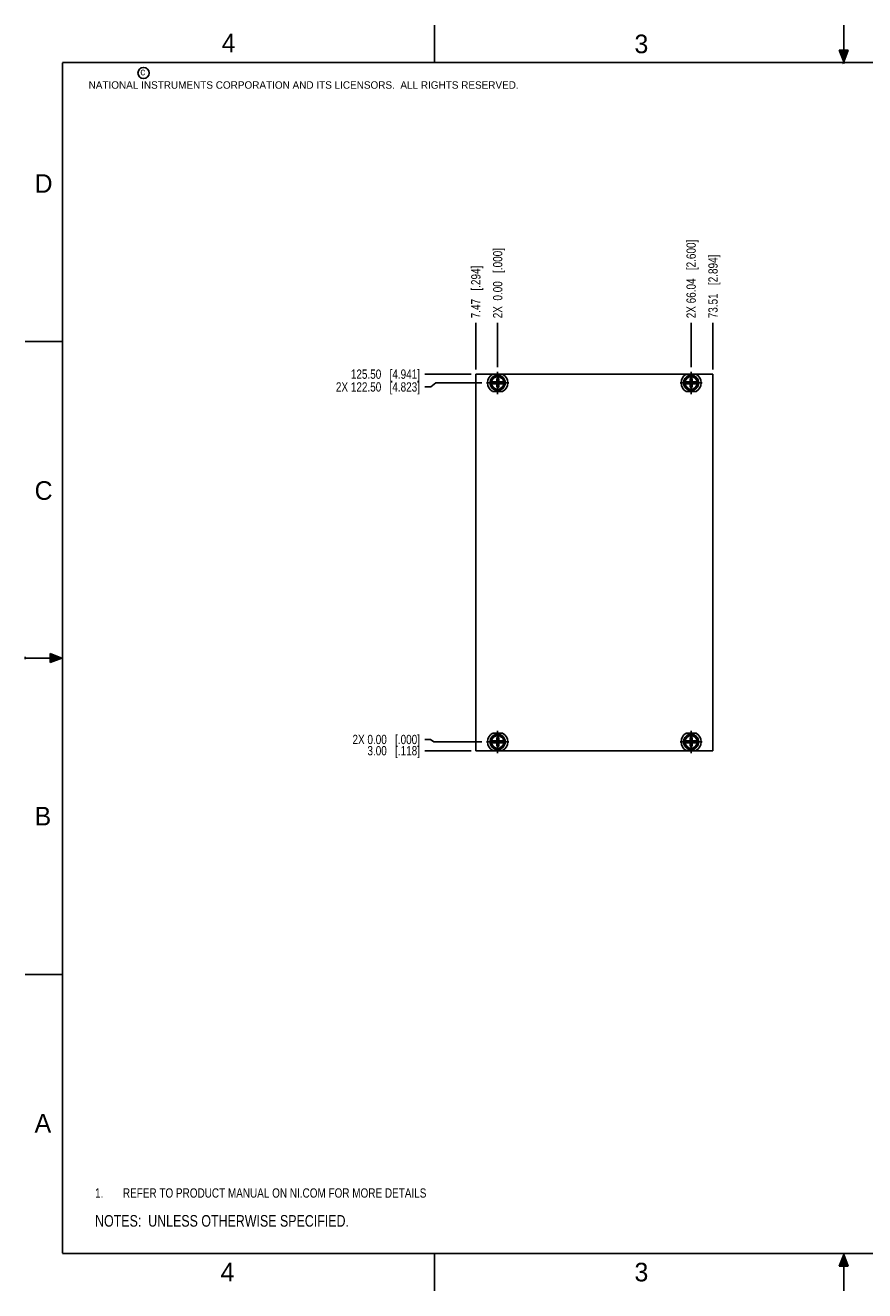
# Model space of a CAD drawing. Header units: inches. Extents: x 0 to 22, y 0 to 17.
# Tile 1 of 8: x 0 to 11.3, y 0 to 17. Entities that reach past the tile are written whole.
import ezdxf

# ---------------------------------------------------------------- set-up
doc = ezdxf.new("R2010")
doc.units = ezdxf.units.IN
doc.header["$LTSCALE"] = 1.21
doc.header["$MEASUREMENT"] = 0
doc.linetypes.add('CENTER', pattern=[0.6, 0.375, -0.075, 0.075, -0.075])
doc.layers.get('0').update_dxf_attribs({"linetype": 'CONTINUOUS'})
for name, color, linetype in [('DEFAULT_1', 7, 'CENTER'), ('DETAIL', 7, 'CONTINUOUS'), ('DIMENSIONS', 7, 'CONTINUOUS')]:
    doc.layers.add(name, color=color, linetype=linetype)
doc.styles.get("Standard").update_dxf_attribs({"font": 'txt', "width": 0.8})
doc.styles.add('TEXTSTYLE_2', font='txt')
doc.dimstyles.new('DIMSTYLE_1', dxfattribs={"dimtxt": 0.125, "dimasz": 0.18, "dimexe": 0.125, "dimexo": 0.0625, "dimgap": 0.03125, "dimtad": 0, "dimtih": 1, "dimtoh": 1, "dimzin": 0, "dimdsep": 46, "dimtxsty": 'STANDARD', "dimblk": '_FILLED', "dimblk1": '_FILLED', "dimblk2": '_FILLED', "dimcen": 0.09, "dimazin": 0, "dimtp": 0.01, "dimtm": 0.01, "dimtfac": 1, "dimtofl": 0, "dimtmove": 0, "dimatfit": 3, "dimldrblk": '_FILLED', "dimfxl": 1, "dimtolj": 1, "dimtzin": 0, "dimarcsym": 0})

# ---------------------------------------------------------------- blocks, each defined once
blk = doc.blocks.new('CUSTOM_NOTE_BL0', base_point=(3.625, 1.312))
at = {"color": 2, "linetype": 'CONTINUOUS', "width": 0.8}
for s, p in [('1.', (0.938, 1.25)), ('REFER TO PRODUCT MANUAL ON NI.COM FOR MORE DETAILS', (1.312, 1.25))]:
    blk.add_text(s, height=0.125, dxfattribs=at).set_placement(p)
blk = doc.blocks.new('*D0')
at = {"layer": 'DIMENSIONS', "color": 2, "linetype": 'CONTINUOUS'}
blk.add_line((5.993, 7.255), (5.368, 7.255), dxfattribs=at)
at = {"layer": 'DIMENSIONS', "color": 2, "linetype": 'CONTINUOUS', "insert": (5.305, 7.317), "char_height": 0.125, "width": 1.125, "attachment_point": 3, "line_spacing_factor": 0.9}
blk.add_mtext('3.00{\\ftxt.shx;\\W1.000000;\\H0.125000; }[.118]', dxfattribs=at)
blk = doc.blocks.new('_FILLED')
at = {"color": 0, "linetype": 'BYBLOCK'}
blk.add_solid([(0, 0), (-1, 0.174), (-1, -0.174)], dxfattribs=at)
blk = doc.blocks.new('*D1')
at = {"layer": 'DIMENSIONS', "color": 2, "linetype": 'CONTINUOUS'}
for p, q in [((5.448, 7.406), (5.368, 7.406)), ((5.492, 7.373), (5.448, 7.406)), ((6.137, 7.373), (5.492, 7.373))]:
    blk.add_line(p, q, dxfattribs=at)
at = {"layer": 'DIMENSIONS', "color": 2, "linetype": 'CONTINUOUS', "insert": (5.305, 7.468), "char_height": 0.125, "width": 1.425, "attachment_point": 3, "line_spacing_factor": 0.9}
blk.add_mtext('2X 0.00{\\ftxt.shx;\\W1.000000;\\H0.125000; }[.000]', dxfattribs=at)
blk = doc.blocks.new('*D2')
at = {"layer": 'DIMENSIONS', "color": 2, "linetype": 'CONTINUOUS'}
for p, q in [((5.451, 12.141), (5.368, 12.141)), ((5.52, 12.196), (5.451, 12.141)), ((6.137, 12.196), (5.52, 12.196))]:
    blk.add_line(p, q, dxfattribs=at)
at = {"layer": 'DIMENSIONS', "color": 2, "linetype": 'CONTINUOUS', "insert": (5.305, 12.204), "char_height": 0.125, "width": 1.725, "attachment_point": 3, "line_spacing_factor": 0.9}
blk.add_mtext('2X 122.50{\\ftxt.shx;\\W1.000000;\\H0.125000; }[4.823]', dxfattribs=at)
blk = doc.blocks.new('*D3')
at = {"layer": 'DIMENSIONS', "color": 2, "linetype": 'CONTINUOUS'}
blk.add_line((5.993, 12.314), (5.368, 12.314), dxfattribs=at)
at = {"layer": 'DIMENSIONS', "color": 2, "linetype": 'CONTINUOUS', "insert": (5.305, 12.376), "char_height": 0.125, "width": 1.425, "attachment_point": 3, "line_spacing_factor": 0.9}
blk.add_mtext('125.50{\\ftxt.shx;\\W1.000000;\\H0.125000; }[4.941]', dxfattribs=at)
blk = doc.blocks.new('*D4')
at = {"layer": 'DIMENSIONS', "color": 2, "linetype": 'CONTINUOUS'}
blk.add_line((6.055, 12.376), (6.055, 13.001), dxfattribs=at)
at = {"layer": 'DIMENSIONS', "color": 2, "linetype": 'CONTINUOUS', "insert": (5.993, 13.064), "char_height": 0.125, "width": 1.125, "attachment_point": 1, "rotation": 90, "line_spacing_factor": 0.9}
blk.add_mtext('7.47{\\ftxt.shx;\\W1.000000;\\H0.125000; }[.294]', dxfattribs=at)
blk = doc.blocks.new('*D5')
at = {"layer": 'DIMENSIONS', "color": 2, "linetype": 'CONTINUOUS'}
blk.add_line((6.349, 12.408), (6.349, 13.001), dxfattribs=at)
at = {"layer": 'DIMENSIONS', "color": 2, "linetype": 'CONTINUOUS', "insert": (6.287, 13.064), "char_height": 0.125, "width": 1.525, "attachment_point": 1, "rotation": 90, "line_spacing_factor": 0.9}
blk.add_mtext('2X  0.00{\\ftxt.shx;\\W1.000000;\\H0.125000; }[.000]', dxfattribs=at)
blk = doc.blocks.new('*D6')
at = {"layer": 'DIMENSIONS', "color": 2, "linetype": 'CONTINUOUS'}
blk.add_line((8.949, 12.408), (8.949, 13.001), dxfattribs=at)
at = {"layer": 'DIMENSIONS', "color": 2, "linetype": 'CONTINUOUS', "insert": (8.887, 13.064), "char_height": 0.125, "width": 1.625, "attachment_point": 1, "rotation": 90, "line_spacing_factor": 0.9}
blk.add_mtext('2X 66.04{\\ftxt.shx;\\W1.000000;\\H0.125000; }[2.600]', dxfattribs=at)
blk = doc.blocks.new('*D7')
at = {"layer": 'DIMENSIONS', "color": 2, "linetype": 'CONTINUOUS'}
blk.add_line((9.243, 12.376), (9.243, 13.001), dxfattribs=at)
at = {"layer": 'DIMENSIONS', "color": 2, "linetype": 'CONTINUOUS', "insert": (9.181, 13.064), "char_height": 0.125, "width": 1.325, "attachment_point": 1, "rotation": 90, "line_spacing_factor": 0.9}
blk.add_mtext('73.51{\\ftxt.shx;\\W1.000000;\\H0.125000; }[2.894]', dxfattribs=at)
blk = doc.blocks.new('NOTES_HEADER_BL2', base_point=(3.1215, 0.9375))
at = {"layer": 'DETAIL', "color": 2, "linetype": 'CONTINUOUS', "width": 0.8}
blk.add_text('NOTES:  UNLESS OTHERWISE SPECIFIED.', height=0.156, dxfattribs=at).set_placement((0.9375, 0.8595))

msp = doc.modelspace()

# ---------------------------------------------------------------- hatches: boundary and pattern name
at = {"linetype": 'CONTINUOUS'}
for points in [[(11, 16.51), (10.938, 16.666), (11.062, 16.666)], [(0.334, 8.562), (0.49, 8.5), (0.334, 8.438)], [(10.938, 0.329), (11, 0.485), (11.062, 0.329)]]:
    msp.add_hatch(color=2, dxfattribs=at).paths.add_polyline_path(points)

# ---------------------------------------------------------------- linework, layer by layer
at = {"color": 2, "linetype": 'CONTINUOUS'}
for p, q in [((5.5, 16.5), (5.5, 17)), ((11, 16.485), (11, 17)), ((11, 16.51), (10.938, 16.666)), ((10.938, 16.666), (11.062, 16.666)), ((11.062, 16.666), (11, 16.51)), ((11.015, 16.515), (10.985, 16.485)), ((10.985, 16.485), (11, 16.515)), ((11, 16.485), (11.015, 16.515)), ((0, 12.75), (0.5, 12.75)), ((0, 8.515), (0, 8.485)), ((0.334, 8.438), (0.334, 8.562)), ((0.334, 8.562), (0.49, 8.5)), ((0.49, 8.5), (0, 8.5)), ((0.49, 8.5), (0.334, 8.438)), ((0, 4.25), (0.5, 4.25)), ((5.5, 0), (5.5, 0.5)), ((10.938, 0.329), (11, 0.485)), ((11, 0.485), (11.062, 0.329)), ((11, 0), (11, 0.485)), ((11.062, 0.329), (10.938, 0.329))]:
    msp.add_line(p, q, dxfattribs=at)
at = {"color": 7, "linetype": 'CONTINUOUS'}
for p, q in [((6.055, 12.314), (6.055, 7.255)), ((9.243, 12.314), (6.055, 12.314)), ((6.417, 12.313), (6.282, 12.313)), ((6.336, 12.138), (6.363, 12.253)), ((6.336, 12.209), (6.336, 12.253)), ((6.363, 12.138), (6.336, 12.253)), ((6.336, 12.253), (6.363, 12.253)), ((6.363, 12.253), (6.363, 12.209)), ((9.017, 12.313), (8.882, 12.313)), ((8.936, 12.138), (8.963, 12.253)), ((8.936, 12.209), (8.936, 12.253)), ((8.963, 12.138), (8.936, 12.253)), ((8.936, 12.253), (8.963, 12.253)), ((8.963, 12.253), (8.963, 12.209)), ((9.243, 7.255), (9.243, 12.314)), ((6.255, 12.209), (6.338, 12.209)), ((6.255, 12.182), (6.338, 12.182)), ((6.282, 12.079), (6.417, 12.079)), ((6.301, 12.207), (6.301, 12.184)), ((6.301, 12.207), (6.398, 12.184)), ((6.338, 12.207), (6.301, 12.207)), ((6.301, 12.184), (6.398, 12.207)), ((6.301, 12.184), (6.338, 12.184)), ((6.336, 12.138), (6.336, 12.182)), ((6.363, 12.138), (6.336, 12.138)), ((6.338, 12.209), (6.338, 12.207)), ((6.338, 12.184), (6.361, 12.207)), ((6.361, 12.184), (6.338, 12.207)), ((6.338, 12.182), (6.338, 12.184)), ((6.361, 12.209), (6.361, 12.207)), ((6.361, 12.209), (6.444, 12.209)), ((6.398, 12.207), (6.361, 12.207)), ((6.361, 12.182), (6.361, 12.184)), ((6.361, 12.184), (6.398, 12.184)), ((6.361, 12.182), (6.444, 12.182)), ((6.363, 12.182), (6.363, 12.138)), ((6.398, 12.207), (6.398, 12.184)), ((8.855, 12.209), (8.938, 12.209)), ((8.855, 12.182), (8.938, 12.182)), ((8.882, 12.079), (9.017, 12.079)), ((8.901, 12.207), (8.901, 12.184)), ((8.901, 12.184), (8.998, 12.207)), ((8.938, 12.207), (8.901, 12.207)), ((8.901, 12.207), (8.998, 12.184)), ((8.901, 12.184), (8.938, 12.184)), ((8.936, 12.138), (8.936, 12.182)), ((8.963, 12.138), (8.936, 12.138)), ((8.938, 12.209), (8.938, 12.207)), ((8.938, 12.184), (8.961, 12.207)), ((8.961, 12.184), (8.938, 12.207)), ((8.938, 12.182), (8.938, 12.184)), ((8.961, 12.209), (8.961, 12.207)), ((8.961, 12.209), (9.044, 12.209)), ((8.998, 12.207), (8.961, 12.207)), ((8.961, 12.182), (8.961, 12.184)), ((8.961, 12.184), (8.998, 12.184)), ((8.961, 12.182), (9.044, 12.182)), ((8.963, 12.182), (8.963, 12.138)), ((8.998, 12.207), (8.998, 12.184)), ((6.417, 7.49), (6.282, 7.49)), ((9.017, 7.49), (8.882, 7.49)), ((6.255, 7.387), (6.338, 7.387)), ((6.255, 7.359), (6.338, 7.359)), ((6.301, 7.384), (6.398, 7.361)), ((6.338, 7.384), (6.301, 7.384)), ((6.301, 7.361), (6.398, 7.384)), ((6.301, 7.384), (6.301, 7.361)), ((6.301, 7.361), (6.338, 7.361)), ((6.336, 7.43), (6.363, 7.43)), ((6.363, 7.316), (6.336, 7.43)), ((6.336, 7.387), (6.336, 7.43)), ((6.336, 7.316), (6.363, 7.43)), ((6.336, 7.316), (6.336, 7.359)), ((6.363, 7.316), (6.336, 7.316)), ((6.338, 7.387), (6.338, 7.384)), ((6.361, 7.361), (6.338, 7.384)), ((6.338, 7.361), (6.361, 7.384)), ((6.338, 7.359), (6.338, 7.361)), ((6.361, 7.387), (6.444, 7.387)), ((6.361, 7.387), (6.361, 7.384)), ((6.398, 7.384), (6.361, 7.384)), ((6.361, 7.361), (6.398, 7.361)), ((6.361, 7.359), (6.361, 7.361)), ((6.361, 7.359), (6.444, 7.359)), ((6.363, 7.43), (6.363, 7.387)), ((6.363, 7.359), (6.363, 7.316)), ((6.398, 7.384), (6.398, 7.361)), ((8.855, 7.387), (8.938, 7.387)), ((8.855, 7.359), (8.938, 7.359)), ((8.901, 7.361), (8.998, 7.384)), ((8.938, 7.384), (8.901, 7.384)), ((8.901, 7.384), (8.998, 7.361)), ((8.901, 7.384), (8.901, 7.361)), ((8.901, 7.361), (8.938, 7.361)), ((8.936, 7.43), (8.963, 7.43)), ((8.963, 7.316), (8.936, 7.43)), ((8.936, 7.387), (8.936, 7.43)), ((8.936, 7.316), (8.963, 7.43)), ((8.936, 7.316), (8.936, 7.359)), ((8.963, 7.316), (8.936, 7.316)), ((8.938, 7.387), (8.938, 7.384)), ((8.938, 7.384), (8.961, 7.361)), ((8.938, 7.361), (8.961, 7.384)), ((8.938, 7.359), (8.938, 7.361)), ((8.961, 7.387), (9.044, 7.387)), ((8.961, 7.387), (8.961, 7.384)), ((8.998, 7.384), (8.961, 7.384)), ((8.961, 7.361), (8.998, 7.361)), ((8.961, 7.359), (8.961, 7.361)), ((8.961, 7.359), (9.044, 7.359)), ((8.963, 7.43), (8.963, 7.387)), ((8.963, 7.359), (8.963, 7.316)), ((8.998, 7.384), (8.998, 7.361)), ((6.055, 7.255), (9.243, 7.255)), ((6.282, 7.256), (6.417, 7.256)), ((8.882, 7.256), (9.017, 7.256))]:
    msp.add_line(p, q, dxfattribs=at)
at = {"color": 7, "linetype": 'CONTINUOUS', "const_width": 0.02}
for points in [[(0.5, 16.5), (0.5, 0.5)], [(21.5, 16.5), (0.5, 16.5)], [(0.5, 0.5), (21.5, 0.5)]]:
    msp.add_lwpolyline(points, dxfattribs=at)
at = {"color": 2, "linetype": 'CONTINUOUS'}
msp.add_circle((1.589, 16.359), 0.0754, dxfattribs=at)
at = {"color": 7, "linetype": 'CONTINUOUS'}
for centre, radius in [((6.349, 12.196), 0.102), ((6.349, 12.196), 0.098), ((8.949, 12.196), 0.102), ((8.949, 12.196), 0.098), ((6.349, 7.373), 0.102), ((6.349, 7.373), 0.098), ((8.949, 7.373), 0.102), ((8.949, 7.373), 0.098)]:
    msp.add_circle(centre, radius, dxfattribs=at)
for centre, radius, start, end in [((6.349, 12.196), 0.135, 119.9264, 240.0736), ((6.349, 12.196), 0.0947, 8.3637, 171.6363), ((6.349, 12.196), 0.0832, 9.5336, 170.4664), ((6.349, 12.196), 0.135, 299.9264, 60.0736), ((8.949, 12.196), 0.135, 119.9264, 240.0736), ((8.949, 12.196), 0.0947, 8.3637, 171.6363), ((8.949, 12.196), 0.0832, 9.5336, 170.4664), ((8.949, 12.196), 0.135, 299.9264, 60.0736), ((6.349, 12.196), 0.0956, 171.7166, 188.2834), ((6.349, 12.196), 0.0947, 188.3637, 351.6363), ((6.349, 12.196), 0.0832, 189.5336, 350.4664), ((6.349, 12.196), 0.0956, 351.7166, 8.2834), ((8.949, 12.196), 0.0956, 171.7166, 188.2834), ((8.949, 12.196), 0.0947, 188.3637, 351.6363), ((8.949, 12.196), 0.0832, 189.5336, 350.4664), ((8.949, 12.196), 0.0956, 351.7166, 8.2834), ((6.349, 7.373), 0.135, 119.9264, 240.0736), ((6.349, 7.373), 0.135, 299.9264, 60.0736), ((8.949, 7.373), 0.135, 119.9264, 240.0736), ((8.949, 7.373), 0.135, 299.9264, 60.0736), ((6.349, 7.373), 0.0956, 171.7166, 188.2834), ((6.349, 7.373), 0.0947, 8.3637, 171.6363), ((6.349, 7.373), 0.0947, 188.3637, 351.6363), ((6.349, 7.373), 0.0832, 9.5336, 170.4664), ((6.349, 7.373), 0.0832, 189.5336, 350.4664), ((6.349, 7.373), 0.0956, 351.7166, 8.2834), ((8.949, 7.373), 0.0956, 171.7166, 188.2834), ((8.949, 7.373), 0.0947, 8.3637, 171.6363), ((8.949, 7.373), 0.0947, 188.3637, 351.6363), ((8.949, 7.373), 0.0832, 9.5336, 170.4664), ((8.949, 7.373), 0.0832, 189.5336, 350.4664), ((8.949, 7.373), 0.0956, 351.7166, 8.2834)]:
    msp.add_arc(centre, radius, start, end, dxfattribs=at)
at = {"layer": 'DEFAULT_1', "color": 7, "linetype": 'CENTER'}
for p, q in [((6.349, 12.196), (6.349, 12.345)), ((8.949, 12.196), (8.949, 12.345)), ((6.349, 12.196), (6.2, 12.196)), ((6.349, 12.196), (6.349, 12.046)), ((6.349, 12.196), (6.499, 12.196)), ((8.949, 12.196), (8.8, 12.196)), ((8.949, 12.196), (8.949, 12.046)), ((8.949, 12.196), (9.099, 12.196)), ((6.349, 7.373), (6.349, 7.522)), ((8.949, 7.373), (8.949, 7.522)), ((6.349, 7.373), (6.2, 7.373)), ((6.349, 7.373), (6.499, 7.373)), ((6.349, 7.373), (6.349, 7.223)), ((8.949, 7.373), (8.8, 7.373)), ((8.949, 7.373), (9.099, 7.373)), ((8.949, 7.373), (8.949, 7.223))]:
    msp.add_line(p, q, dxfattribs=at)

# ---------------------------------------------------------------- block references
at = {"color": 2, "linetype": 'CONTINUOUS'}
msp.add_blockref('CUSTOM_NOTE_BL0', (3.625, 1.312), dxfattribs=at)
at = {"layer": 'DETAIL', "color": 2, "linetype": 'CONTINUOUS'}
msp.add_blockref('NOTES_HEADER_BL2', (3.122, 0.938), dxfattribs=at)

# ---------------------------------------------------------------- texts
at = {"color": 2, "linetype": 'CONTINUOUS', "attachment_point": 1, "line_spacing_factor": 0.9, "style": 'TEXTSTYLE_2'}
for s, insert, char_height, width in [('4', (2.64, 16.887), 0.25, 0.25), ('3', (8.188, 16.875), 0.25, 0.25), ('c', (1.546, 16.428), 0.1, 0.1), ('NATIONAL INSTRUMENTS CORPORATION AND ITS LICENSORS.  ALL RIGHTS RESERVED.', (0.851, 16.248), 0.1, 7.3), ('D', (0.125, 15), 0.25, 0.25), ('C', (0.125, 10.875), 0.25, 0.25), ('B', (0.125, 6.5), 0.25, 0.25), ('A', (0.125, 2.375), 0.25, 0.25), ('4', (2.625, 0.375), 0.25, 0.25), ('3', (8.188, 0.375), 0.25, 0.25)]:
    msp.add_mtext(s, dxfattribs=dict(at, insert=insert, char_height=char_height, width=width))

# ---------------------------------------------------------------- dimensions: what is measured, and where the dimension line sits
at = {"layer": 'DIMENSIONS', "color": 2, "linetype": 'CONTINUOUS'}
for feature_location, offset, dtype, origin, text, picture, middle in [((8.949, 12.408), (0, 0.594), 1, (6.349, 12.345), '2X <>', '*D6', (8.949, 13.876)), ((6.349421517, 12.407567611), (0, 0.593602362), 1, (6.349421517, 12.345067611), '2X  <>', '*D5', (6.349421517, 13.826169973)), ((6.137, 12.196), (-0.769, -0.054), 0, (6.2, 7.373), '2X <>', '*D2', (4.443, 12.141)), ((6.137413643, 7.372725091), (-0.769492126, 0.032778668), 0, (6.199913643, 7.372725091), '2X <>', '*D1', (4.592921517, 7.40550376))]:
    dim = msp.add_ordinate_dim(feature_location=feature_location, offset=offset, dtype=dtype, origin=origin, text=text, dimstyle='DIMSTYLE_1', dxfattribs=at)
    dim.commit()
    dim.dimension.update_dxf_attribs({"geometry": picture, "text_midpoint": middle})
for feature_location, offset, dtype, origin, picture, middle in [((9.243, 12.376), (0, 0.625), 1, (6.349, 12.314), '*D7', (9.243, 13.726)), ((6.055, 12.376), (0, 0.625), 1, (6.349, 12.345), '*D4', (6.055, 13.626)), ((5.993, 12.314), (-0.625, 0), 0, (6.055, 7.373), '*D3', (4.593, 12.314)), ((5.993, 7.255), (-0.625, 0), 0, (6.2, 7.373), '*D0', (4.743, 7.255))]:
    dim = msp.add_ordinate_dim(feature_location=feature_location, offset=offset, dtype=dtype, origin=origin, dimstyle='DIMSTYLE_1', dxfattribs=at)
    dim.commit()
    dim.dimension.update_dxf_attribs({"geometry": picture, "text_midpoint": middle})

doc.saveas('drawing.dxf')
